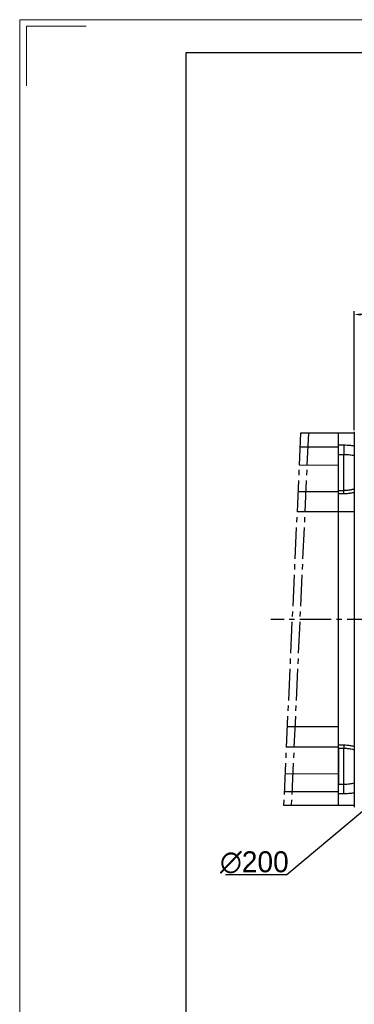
# Model space of a CAD drawing. Header units: millimetres. Extents: x 2047 to 3179, y 182 to 933.
# Tile 2 of 15: x 2047 to 2174, y 557 to 933. Entities that reach past the tile are written whole.
import ezdxf

# ---------------------------------------------------------------- set-up
doc = ezdxf.new("R2010")
doc.units = ezdxf.units.MM
doc.linetypes.add('点画线', pattern=[18, 12, -2, 2, -2])
doc.layers.add('6文字层', color=3, linetype='Continuous')
doc.layers.add('7中心线层', color=7, linetype='点画线')
for name, color, linetype, lineweight in [('图框_外框线', 7, 'Continuous', 18), ('粗实线', 7, 'Continuous', 40), ('细实线', 211, 'Continuous', 18)]:
    doc.layers.add(name, color=color, linetype=linetype, lineweight=lineweight)
doc.dimstyles.new('ISO-25', dxfattribs={"dimtxt": 2.5, "dimasz": 2.5, "dimexe": 1.25, "dimexo": 0.625, "dimtad": 1, "dimtxsty": 'Standard', "dimcen": 2.5, "dimadec": 0, "dimazin": 0, "dimtfac": 1, "dimtmove": 0, "dimatfit": 3, "dimfxl": 1, "dimarcsym": 0})

# ---------------------------------------------------------------- blocks, each defined once
blk = doc.blocks.new('*D12')
at = {"layer": '6文字层', "color": 0, "lineweight": -2}
for p, q in [((2342.54, 770.08), (2344.45, 771.69)), ((2340.63, 768.47), (2187.62, 639.67)), ((2148.48, 606.73), (2185.71, 638.06)), ((2125.11, 606.73), (2148.48, 606.73))]:
    blk.add_line(p, q, dxfattribs=at)
at = {"layer": '6文字层', "color": 0}
for points in [[(2342.27, 770.4), (2342.81, 769.76), (2340.63, 768.47)], [(2185.98, 637.75), (2185.44, 638.38), (2187.62, 639.67)]]:
    blk.add_solid(points, dxfattribs=at)
at = {"layer": 'Defpoints', "color": 0}
for p in [(2340.63, 768.47), (2187.62, 639.67)]:
    blk.add_point(p, dxfattribs=at)
at = {"layer": '6文字层', "color": 0, "insert": (2136.08, 611.35), "char_height": 8, "attachment_point": 5}
blk.add_mtext('∅200', dxfattribs=at)
blk = doc.blocks.new('*D19')
at = {"layer": '6文字层', "color": 0, "lineweight": -2}
for p, q in [((2174.12, 776.29), (2174.12, 821.62)), ((2351.62, 820.37), (2176.62, 820.37)), ((2354.12, 776.29), (2354.12, 821.62))]:
    blk.add_line(p, q, dxfattribs=at)
at = {"layer": '6文字层', "color": 0}
for points in [[(2176.62, 820.79), (2176.62, 819.96), (2174.12, 820.37)], [(2351.62, 819.96), (2351.62, 820.79), (2354.12, 820.37)]]:
    blk.add_solid(points, dxfattribs=at)
at = {"layer": 'Defpoints', "color": 0}
for p in [(2174.12, 820.37), (2174.12, 775.66), (2354.12, 775.66)]:
    blk.add_point(p, dxfattribs=at)
at = {"layer": '6文字层', "color": 0, "insert": (2264.12, 825), "char_height": 8, "attachment_point": 5}
blk.add_mtext('180', dxfattribs=at)

msp = doc.modelspace()

# ---------------------------------------------------------------- linework, layer by layer
for p, q in [((2168.124, 770.634), (2170.136, 770.634)), ((2168.124, 766.912), (2168.124, 770.634)), ((2170.136, 770.634), (2170.136, 766.912)), ((2170.136, 766.912), (2168.124, 766.912)), ((2168.124, 753.214), (2168.124, 766.912)), ((2170.136, 753.182), (2170.136, 766.912)), ((2168.124, 753.214), (2170.136, 753.214)), ((2168.124, 751.966), (2168.124, 753.214)), ((2170.136, 751.966), (2168.124, 751.966)), ((2170.136, 751.966), (2170.136, 753.214)), ((2168.124, 663.049), (2168.124, 745.098)), ((2168.124, 656.181), (2170.136, 656.181)), ((2168.124, 654.933), (2168.124, 656.181)), ((2168.124, 654.933), (2170.136, 654.933)), ((2168.124, 654.933), (2168.124, 641.235)), ((2170.136, 656.181), (2170.136, 654.933)), ((2170.136, 641.235), (2170.136, 654.933)), ((2168.124, 641.235), (2170.136, 641.235)), ((2168.124, 637.513), (2168.124, 641.235)), ((2170.136, 637.513), (2170.136, 641.235)), ((2170.136, 637.513), (2168.124, 637.513))]:
    msp.add_line(p, q)
for points, knots in [([(2170.136, 770.634), (2170.569, 770.627), (2171.435, 770.612), (2172.772, 770.488), (2173.662, 770.348), (2174.124, 770.259)], [0, 0, 0, 0, 0.031482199, 0.062967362, 0.098259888, 0.098259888, 0.098259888, 0.098259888]), ([(2174.124, 766.44), (2173.582, 766.575), (2172.649, 766.75), (2171.303, 766.89), (2170.525, 766.905), (2170.136, 766.912)], [0.77924035, 0.77924035, 0.77924035, 0.77924035, 0.87410299, 0.93710378, 1, 1, 1, 1]), ([(2174.124, 753.828), (2174.062, 753.808), (2173.633, 753.674), (2172.784, 753.459), (2171.509, 753.26), (2170.61, 753.213), (2170.136, 753.214)], [0.69494425, 0.69494425, 0.69494425, 0.69494425, 0.70997612, 0.79858482, 0.89481446, 1, 1, 1, 1]), ([(2174.124, 752.483), (2173.656, 752.359), (2172.762, 752.168), (2171.425, 751.997), (2170.565, 751.976), (2170.136, 751.966)], [0.90174095, 0.90174095, 0.90174095, 0.90174095, 0.93752343, 0.968760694, 1, 1, 1, 1]), ([(2170.136, 656.181), (2170.569, 656.171), (2171.435, 656.15), (2172.772, 655.978), (2173.662, 655.786), (2174.124, 655.665)], [0, 0, 0, 0, 0.031482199, 0.062967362, 0.098259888, 0.098259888, 0.098259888, 0.098259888]), ([(2170.136, 654.934), (2170.613, 654.934), (2171.517, 654.886), (2172.793, 654.687), (2173.639, 654.471), (2174.063, 654.338), (2174.124, 654.319)], [0, 0, 0, 0, 0.10584277, 0.20244954, 0.29030772, 0.30497899, 0.30497899, 0.30497899, 0.30497899]), ([(2170.136, 641.235), (2170.522, 641.242), (2171.296, 641.257), (2172.643, 641.396), (2173.578, 641.571), (2174.124, 641.707)], [0, 0, 0, 0, 0.06256161, 0.12522863, 0.22080697, 0.22080697, 0.22080697, 0.22080697]), ([(2174.124, 637.888), (2173.656, 637.797), (2172.762, 637.658), (2171.425, 637.535), (2170.565, 637.52), (2170.136, 637.513)], [0.90174095, 0.90174095, 0.90174095, 0.90174095, 0.93752343, 0.968760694, 1, 1, 1, 1])]:
    msp.add_open_spline(points, degree=3, knots=knots)
at = {"layer": '7中心线层'}
for p, q in [((2153.702, 775.074), (2147.175, 633.074)), ((2156.668, 775.074), (2150.14, 633.074)), ((2363.372, 704.074), (2142.35, 704.074))]:
    msp.add_line(p, q, dxfattribs=at)
at = {"layer": '图框_外框线', "color": 3}
msp.add_lwpolyline([(2046.726, 181.633), (3109.049, 181.633), (3109.049, 932.846), (2046.726, 932.846)], close=True, dxfattribs=at)
msp.add_lwpolyline([(2049.256, 907.553), (2049.256, 930.317), (2072.02, 930.317)], dxfattribs=at)
at = {"layer": '图框_外框线', "color": 3, "lineweight": 25}
msp.add_lwpolyline([(2109.96, 194.279), (3096.402, 194.279), (3096.402, 920.2), (2109.96, 920.2)], close=True, dxfattribs=at)
at = {"layer": '粗实线', "lineweight": 30}
for p, q in [((2168.124, 775.073), (2153.702, 775.073)), ((2174.124, 775.074), (2168.124, 775.074)), ((2168.124, 633.074), (2168.124, 775.074)), ((2168.124, 769.793), (2153.459, 769.793)), ((2168.124, 752.762), (2152.677, 752.762)), ((2168.124, 745.098), (2152.324, 745.098)), ((2174.124, 745.098), (2168.124, 745.098)), ((2168.124, 663.049), (2148.553, 663.049)), ((2168.124, 655.385), (2148.2, 655.385)), ((2168.124, 638.355), (2147.418, 638.355)), ((2168.124, 633.074), (2147.175, 633.074)), ((2174.124, 633.074), (2168.124, 633.074))]:
    msp.add_line(p, q, dxfattribs=at)
at = {"layer": '粗实线', "color": 0, "lineweight": 30}
msp.add_line((2174.124, 775.663), (2174.124, 632.484), dxfattribs=at)
at = {"layer": '细实线', "color": 0}
for p, q in [((2168.124, 762.959), (2153.145, 762.959)), ((2168.124, 645.189), (2147.732, 645.189))]:
    msp.add_line(p, q, dxfattribs=at)

# ---------------------------------------------------------------- dimensions: what is measured, and where the dimension line sits
at = {"layer": '6文字层'}
dim = msp.add_linear_dim(base=(2174.124, 820.373), p1=(2354.124, 775.663), p2=(2174.124, 775.663), dimstyle='ISO-25', override={"dimtxt": 8}, dxfattribs=at)
dim.commit()
dim.dimension.update_dxf_attribs({"geometry": '*D19', "text_midpoint": (2264.124, 820.373), "dimtype": 160})
dim = msp.add_diameter_dim_2p(p1=(2340.627, 768.473), p2=(2187.621, 639.674), dimstyle='ISO-25', override={"dimtxt": 8, "dimtoh": 1}, dxfattribs=at)
dim.commit()
dim.dimension.update_dxf_attribs({"geometry": '*D12', "text_midpoint": (2136.082, 606.728), "dimtype": 163})

doc.saveas('drawing.dxf')
